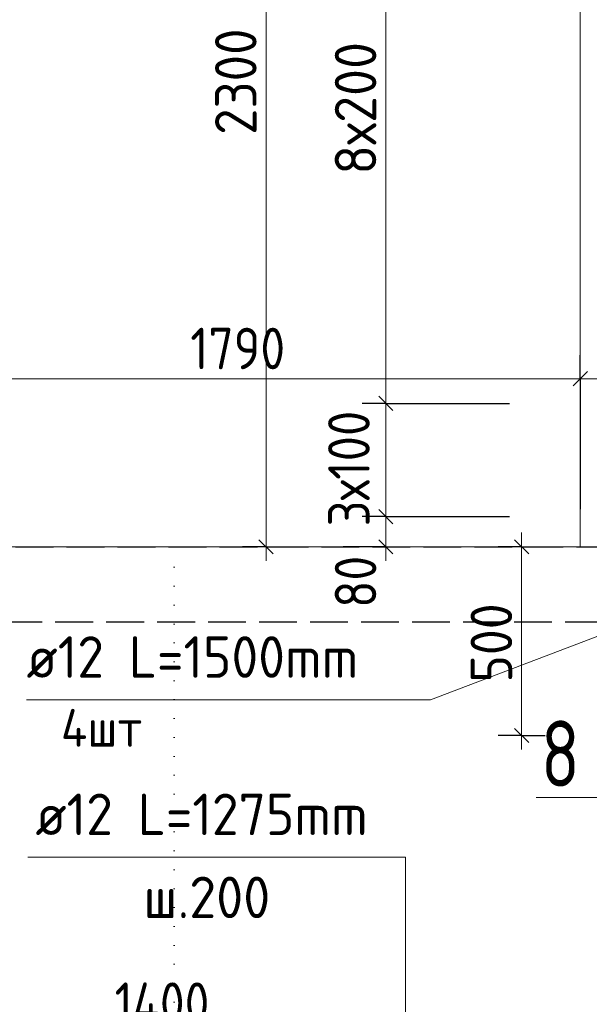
# Model space of a CAD drawing. Header units: millimetres. Extents: x 0 to 21000, y -5 to 14850.
# Tile 15 of 35: x 2951 to 4460, y 8273 to 10882. Entities that reach past the tile are written whole.
import ezdxf

# ---------------------------------------------------------------- set-up
doc = ezdxf.new("R2010")
doc.units = ezdxf.units.MM
doc.linetypes.add('______2', pattern=[135, 100, -35])
doc.linetypes.add('______9', pattern=[50, 0, -50])
for name, color, linetype, lineweight in [('Standard', 7, 'Continuous', 25), ('Позиционная метка линия выноска', 7, 'Continuous', 13), ('Размерная линия_ общее', 7, 'Continuous', 13), ('Сечения символ', 7, 'Continuous', 25), ('Стена обрамление П-обр.', 7, 'Continuous', 25)]:
    doc.layers.add(name, color=color, linetype=linetype, lineweight=lineweight)
doc.layers.add('ЖБ Перекрытие верхний уровень', color=7, linetype='Continuous', lineweight=25, true_color=0xe0e0ff)
doc.layers.add('ЖБ Стена верхний уровень', color=7, linetype='Continuous', lineweight=25, true_color=0x006e00)
doc.styles.add('ISOCPEUR', font='txt')

msp = doc.modelspace()

# ---------------------------------------------------------------- linework, layer by layer
at = {"layer": 'Standard', "color": 7, "linetype": 'Continuous', "lineweight": 18, "transparency": 33554687}
msp.add_line((3920.5, 9865), (3920.5, 11665), dxfattribs=at)
at = {"layer": 'Standard', "color": 251, "linetype": 'Continuous', "lineweight": 13, "true_color": 0x656565, "transparency": 33554687}
for p, q in [((3920.5, 9865), (3920.5, 11451.1)), ((3920.5, 9565), (3920.5, 9865)), ((3920.5, 9485), (3920.5, 9565)), ((3920.5, 9485), (3920.5, 9447.5))]:
    msp.add_line(p, q, dxfattribs=at)
at = {"layer": 'Standard', "color": 251, "linetype": 'Continuous', "lineweight": -3, "true_color": 0x656565, "transparency": 33554687}
for p, q in [((3920.5, 9865), (3858.1, 9865)), ((3920.5, 9865), (3983.1, 9865)), ((3920.5, 9865), (4247.8, 9865)), ((3920.5, 9565), (3858.1, 9565)), ((3920.5, 9565), (3983.1, 9565)), ((3920.5, 9565), (4247.8, 9565)), ((3920.5, 9485), (3858.1, 9485)), ((3920.5, 9485), (3983.1, 9485))]:
    msp.add_line(p, q, dxfattribs=at)
at = {"layer": 'Standard', "color": 251, "linetype": 'Continuous', "lineweight": 25, "true_color": 0x656565, "transparency": 33554687}
for p, q in [((3939.3, 9846.3), (3901.8, 9883.8)), ((3939.3, 9546.3), (3901.8, 9583.8)), ((3939.3, 9466.3), (3901.8, 9503.8))]:
    msp.add_line(p, q, dxfattribs=at)
at = {"layer": 'Standard', "color": 251, "linetype": 'Continuous', "lineweight": -3, "true_color": 0x656565, "transparency": 33554687}
msp.add_lwpolyline([(3920.5, 9485), (3912, 9485), (3912, 9485), (3909.5, 9485), (3909.5, 9485), (3897.6, 9485), (3897.6, 9485), (3807.8, 9485)], dxfattribs=at)
at = {"layer": 'ЖБ Перекрытие верхний уровень', "color": 7, "linetype": '______2', "lineweight": 25, "transparency": 33554687}
for p, q in [((2400.6, 9485), (5440.5, 9485)), ((5440.5, 9285), (2400.6, 9285))]:
    msp.add_line(p, q, dxfattribs=at)
at = {"layer": 'ЖБ Перекрытие верхний уровень', "color": 7, "linetype": '______2', "lineweight": 18, "transparency": 33554687}
msp.add_line((4435.6, 9485), (2645.6, 9485), dxfattribs=at)
at = {"layer": 'ЖБ Стена верхний уровень', "color": 7, "linetype": 'Continuous', "lineweight": 18, "transparency": 33554687}
msp.add_line((4435.6, 9485), (4435.6, 11685), dxfattribs=at)
at = {"layer": 'Позиционная метка линия выноска', "color": 7, "linetype": 'Continuous', "lineweight": 13, "transparency": 33554687}
for points in [[(2969.3, 9079.2), (4039.3, 9079.2), (4500.7, 9255.3)], [(2972.9, 8662.4), (3972.9, 8662.4), (3972.9, 8042.4), (3742.6, 7862.5)]]:
    msp.add_lwpolyline(points, dxfattribs=at)
at = {"layer": 'Размерная линия_ общее', "color": 253, "linetype": 'Continuous', "lineweight": -3, "true_color": 0xa0a0a0, "transparency": 33554687}
for p, q in [((4435.6, 9930.5), (4435.6, 9993)), ((4435.6, 9930.5), (4435.6, 9868)), ((4435.6, 9930.5), (4435.6, 9585)), ((3603.5, 9485), (3541, 9485)), ((3603.5, 9485), (3666, 9485)), ((4280.3, 9485), (4217.8, 9485)), ((4280.3, 9485), (4342.8, 9485)), ((4280.3, 8985), (4217.8, 8985)), ((4280.3, 8985), (4342.8, 8985))]:
    msp.add_line(p, q, dxfattribs=at)
at = {"layer": 'Размерная линия_ общее', "color": 7, "linetype": 'Continuous', "lineweight": 25, "transparency": 33554687}
for p, q in [((4416.9, 9911.8), (4454.4, 9949.3)), ((3622.2, 9466.3), (3584.7, 9503.8)), ((4299, 9466.3), (4261.5, 9503.8)), ((4299, 8966.3), (4261.5, 9003.8))]:
    msp.add_line(p, q, dxfattribs=at)
at = {"layer": 'Размерная линия_ общее', "color": 7, "linetype": 'Continuous', "lineweight": 13, "transparency": 33554687}
for p, q in [((2645.6, 9930.5), (4435.6, 9930.5)), ((4435.6, 9930.5), (5240.6, 9930.5)), ((4280.3, 9485), (4280.3, 9522.5)), ((3603.5, 9485), (3603.5, 9447.5)), ((4280.3, 8985), (4280.3, 8947.5))]:
    msp.add_line(p, q, dxfattribs=at)
for points in [[(3603.5, 9485), (3603.5, 10526.2), (3603.5, 10526.2), (3603.5, 11785)], [(4280.3, 8985), (4280.3, 9076.5), (4280.3, 9076.5), (4280.3, 9485)]]:
    msp.add_lwpolyline(points, dxfattribs=at)
at = {"layer": 'Сечения символ', "color": 7, "linetype": '______9', "lineweight": 13, "transparency": 33554687}
msp.add_line((3359.9, 9430.7), (3359.9, 7650.8), dxfattribs=at)
at = {"layer": 'Сечения символ', "color": 7, "linetype": 'Continuous', "lineweight": 13, "transparency": 33554687}
msp.add_lwpolyline([(4614, 9393.1), (4614, 8820.8), (4319, 8820.8)], dxfattribs=at)

# ---------------------------------------------------------------- texts
at = {"layer": 'Standard', "color": 251, "linetype": 'Continuous', "lineweight": 25, "true_color": 0x656565, "transparency": 33554687, "char_height": 110, "attachment_point": 7, "rotation": 90, "style": 'ISOCPEUR'}
for s, insert, width in [('\\W0.95;8х200', (3895.6, 10471.1), 436.678), ('\\W0.89;3х100', (3878, 9539), 411.777), ('\\W0.87;80', (3895.6, 9323.3), 201.966)]:
    msp.add_mtext(s, dxfattribs=dict(at, insert=insert, width=width))
at = {"layer": 'Standard', "color": 7, "linetype": 'Continuous', "lineweight": 13, "transparency": 33554687, "insert": (2969.4, 9137.9), "char_height": 110, "width": 1052.191, "attachment_point": 7, "style": 'ISOCPEUR'}
msp.add_mtext('\\W0.94;ø12 L=1500mm ', dxfattribs=at)
at = {"layer": 'Standard', "color": 7, "linetype": 'Continuous', "lineweight": 18, "transparency": 33554687, "insert": (3060.4, 8955.3), "char_height": 100, "width": 306.343, "attachment_point": 7, "style": 'ISOCPEUR'}
msp.add_mtext('\\W0.93;4шт', dxfattribs=at)
at = {"layer": 'Размерная линия_ общее', "color": 7, "linetype": 'Continuous', "lineweight": 25, "transparency": 33554687, "char_height": 110, "attachment_point": 7, "rotation": 90, "style": 'ISOCPEUR'}
for s, insert, width in [('\\W0.93;2300', (3578.5, 10576.5), 359.05), ('\\W0.91;500', (4255.3, 9125), 280.99)]:
    msp.add_mtext(s, dxfattribs=dict(at, insert=insert, width=width))
at = {"layer": 'Размерная линия_ общее', "color": 7, "linetype": 'Continuous', "lineweight": 25, "transparency": 33554687, "char_height": 110, "attachment_point": 7, "style": 'ISOCPEUR'}
for s, insert, width in [('\\W0.87;1790', (3403.1, 9955.5), 333.455), ('\\W0.87;1400', (3202.6, 8220.5), 344.716)]:
    msp.add_mtext(s, dxfattribs=dict(at, insert=insert, width=width))
at = {"layer": 'Сечения символ', "color": 7, "linetype": 'Continuous', "lineweight": 35, "transparency": 33554687, "insert": (4331.4, 8849.5), "char_height": 175, "width": 190.405, "attachment_point": 7, "style": 'ISOCPEUR'}
msp.add_mtext('\\W0.78;8', dxfattribs=at)
at = {"layer": 'Стена обрамление П-обр.', "color": 7, "linetype": 'Continuous', "lineweight": 13, "transparency": 33554687, "char_height": 110, "attachment_point": 7, "style": 'ISOCPEUR'}
for s, insert, width in [('\\W0.94;ø12 L=1275mm ', (2992.9, 8721), 1052.188), ('\\W0.95;ш.200 ', (3278.9, 8501), 481.068)]:
    msp.add_mtext(s, dxfattribs=dict(at, insert=insert, width=width))

doc.saveas('drawing.dxf')
